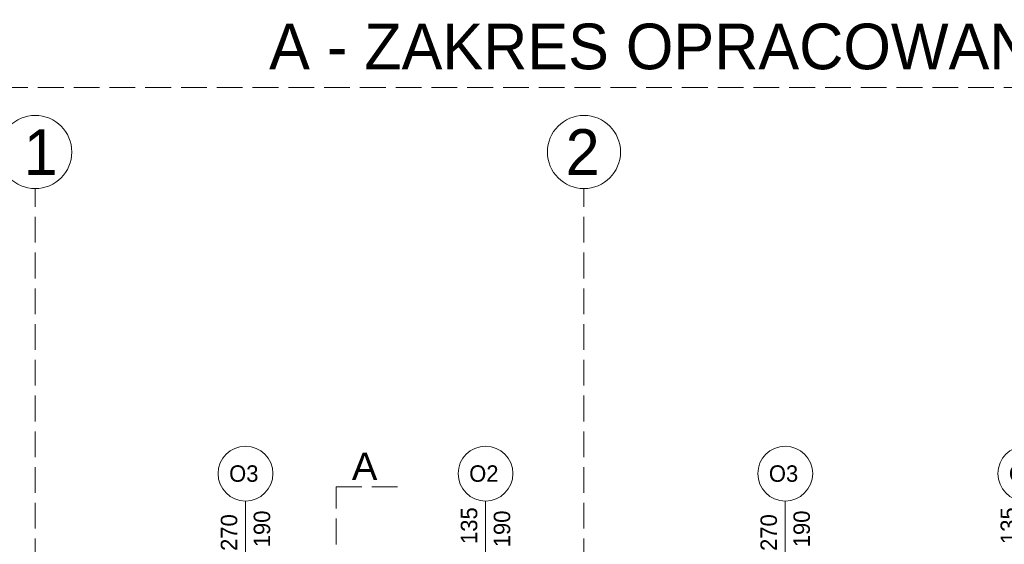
# Model space of a CAD drawing. Header units: millimetres. Extents: x -40063 to 512011, y 350190 to 687060.
# Tile 52 of 256: x 178442 to 189209, y 430381 to 436122. Entities that reach past the tile are written whole.
import ezdxf

# ---------------------------------------------------------------- set-up
doc = ezdxf.new("R2010")
doc.units = ezdxf.units.MM
doc.linetypes.add('Krawędzie ukryte', pattern=[391.222223, 282.222223, -109])
for name, color, linetype in [('2D - Ogólne', 8, 'Continuous'), ('Konstrukcja - Ściany zew', 8, 'Continuous'), ('Opisy - Teksty', 8, 'Continuous')]:
    doc.layers.add(name, color=color, linetype=linetype)
doc.styles.add('GENERATED_STYLE_1', font='arial.ttf')
doc.styles.add('GENERATED_STYLE_2', font='txt')

# ---------------------------------------------------------------- blocks, each defined once
blk = doc.blocks.new('Znacznik O 16_127')
at = {"layer": 'Konstrukcja - Ściany zew', "color": 7, "linetype": 'Continuous', "lineweight": 13}
blk.add_line((0, 640), (0, -718), dxfattribs=at)
for start, end in [(0, 180), (180, 0)]:
    blk.add_arc((0, 940), 300, start, end, dxfattribs=at)
at = {"layer": 'Konstrukcja - Ściany zew', "color": 7, "lineweight": 13, "char_height": 180, "attachment_point": 7, "style": 'GENERATED_STYLE_2'}
for s, insert in [('{O3}', (-179, 848)), ('{hp 85}', (-359, -740))]:
    blk.add_mtext(s, dxfattribs=dict(at, insert=insert))
at = {"layer": 'Konstrukcja - Ściany zew', "color": 7, "lineweight": 13, "char_height": 180, "attachment_point": 7, "rotation": 90, "style": 'GENERATED_STYLE_2'}
for s, insert in [('{270}', (-88, 94)), ('{190}', (272, 134))]:
    blk.add_mtext(s, dxfattribs=dict(at, insert=insert))
blk = doc.blocks.new('Znacznik O 16_128')
at = {"layer": 'Konstrukcja - Ściany zew', "color": 7, "linetype": 'Continuous', "lineweight": 13}
blk.add_line((0, 640), (0, -718), dxfattribs=at)
for start, end in [(0, 180), (180, 0)]:
    blk.add_arc((0, 940), 300, start, end, dxfattribs=at)
at = {"layer": 'Konstrukcja - Ściany zew', "color": 7, "lineweight": 13, "char_height": 180, "attachment_point": 7, "style": 'GENERATED_STYLE_2'}
for s, insert in [('{O3}', (-179, 848)), ('{hp 85}', (-359, -740))]:
    blk.add_mtext(s, dxfattribs=dict(at, insert=insert))
at = {"layer": 'Konstrukcja - Ściany zew', "color": 7, "lineweight": 13, "char_height": 180, "attachment_point": 7, "rotation": 90, "style": 'GENERATED_STYLE_2'}
for s, insert in [('{270}', (-88, 94)), ('{190}', (272, 134))]:
    blk.add_mtext(s, dxfattribs=dict(at, insert=insert))
blk = doc.blocks.new('Znacznik O 16_130')
at = {"layer": 'Konstrukcja - Ściany zew', "color": 7, "linetype": 'Continuous', "lineweight": 13}
blk.add_line((0, 640), (0, -718), dxfattribs=at)
for start, end in [(0, 180), (180, 0)]:
    blk.add_arc((0, 940), 300, start, end, dxfattribs=at)
at = {"layer": 'Konstrukcja - Ściany zew', "color": 7, "lineweight": 13, "char_height": 180, "attachment_point": 7, "style": 'GENERATED_STYLE_2'}
for s, insert in [('{O2}', (-179, 848)), ('{hp 85}', (-359, -740))]:
    blk.add_mtext(s, dxfattribs=dict(at, insert=insert))
at = {"layer": 'Konstrukcja - Ściany zew', "color": 7, "lineweight": 13, "char_height": 180, "attachment_point": 7, "rotation": 90, "style": 'GENERATED_STYLE_2'}
for s, insert in [('{135}', (-88, 170)), ('{190}', (272, 134))]:
    blk.add_mtext(s, dxfattribs=dict(at, insert=insert))
blk = doc.blocks.new('Znacznik O 16_131')
at = {"layer": 'Konstrukcja - Ściany zew', "color": 7, "linetype": 'Continuous', "lineweight": 13}
blk.add_line((0, 640), (0, -718), dxfattribs=at)
for start, end in [(0, 180), (180, 0)]:
    blk.add_arc((0, 940), 300, start, end, dxfattribs=at)
at = {"layer": 'Konstrukcja - Ściany zew', "color": 7, "lineweight": 13, "char_height": 180, "attachment_point": 7, "style": 'GENERATED_STYLE_2'}
for s, insert in [('{O2}', (-179, 848)), ('{hp 85}', (-359, -740))]:
    blk.add_mtext(s, dxfattribs=dict(at, insert=insert))
at = {"layer": 'Konstrukcja - Ściany zew', "color": 7, "lineweight": 13, "char_height": 180, "attachment_point": 7, "rotation": 90, "style": 'GENERATED_STYLE_2'}
for s, insert in [('{135}', (-88, 170)), ('{190}', (272, 134))]:
    blk.add_mtext(s, dxfattribs=dict(at, insert=insert))
blk = doc.blocks.new('Ściana_510', base_point=(4453486, -2133284))
at = {"layer": 'Konstrukcja - Ściany zew', "color": 7, "lineweight": 13}
for name, p in [('Znacznik O 16_127', (4455665, -2132834)), ('Znacznik O 16_130', (4458290, -2132834)), ('Znacznik O 16_128', (4461567, -2132834)), ('Znacznik O 16_131', (4464192, -2132834))]:
    blk.add_blockref(name, p, dxfattribs=at)
blk = doc.blocks.new('Linia_106', base_point=(4453366, -2150884))
at = {"layer": '2D - Ogólne', "color": 7, "linetype": 'Krawędzie ukryte', "lineweight": 13}
blk.add_line((4453366, -2150884), (4453366, -2128775), dxfattribs=at)
at = {"layer": '2D - Ogólne', "color": 7, "linetype": 'Continuous', "lineweight": 13}
blk.add_circle((4453366, -2128375), 400, dxfattribs=at)
blk = doc.blocks.new('Linia_107', base_point=(4459366, -2150884))
at = {"layer": '2D - Ogólne', "color": 5, "linetype": 'Krawędzie ukryte', "lineweight": 13}
blk.add_line((4459366, -2150884), (4459366, -2128775), dxfattribs=at)
at = {"layer": '2D - Ogólne', "color": 5, "linetype": 'Continuous', "lineweight": 13}
blk.add_circle((4459366, -2128375), 400, dxfattribs=at)

msp = doc.modelspace()

# ---------------------------------------------------------------- linework, layer by layer
at = {"layer": '2D - Ogólne', "color": 102, "linetype": 'Krawędzie ukryte', "lineweight": 13}
for p, q in [((181901.85057, 415513.8919), (181901.85057, 431009.04446)), ((181901.85057, 431009.04446), (182612.62365, 431009.04446))]:
    msp.add_line(p, q, dxfattribs=at)
at = {"layer": 'Konstrukcja - Ściany zew', "color": 6, "linetype": 'Krawędzie ukryte', "lineweight": 15, "flags": 128}
msp.add_lwpolyline([(170817.15794, 435378.03637), (200798.04652, 435378.03637), (200798.04652, 410789.96512), (170817.15794, 410789.96512)], close=True, dxfattribs=at)

# ---------------------------------------------------------------- block references
at = {"layer": '2D - Ogólne', "color": 7, "linetype": 'Krawędzie ukryte', "lineweight": 13}
msp.add_blockref('Linia_106', (178612.34417, 412164.96512), dxfattribs=at)
at = {"layer": '2D - Ogólne', "color": 5, "linetype": 'Krawędzie ukryte', "lineweight": 13}
msp.add_blockref('Linia_107', (184612.34417, 412164.96512), dxfattribs=at)
at = {"layer": 'Konstrukcja - Ściany zew', "color": 7}
msp.add_blockref('Ściana_510', (178732.34417, 429764.72018), dxfattribs=at)

# ---------------------------------------------------------------- texts
at = {"layer": 'Opisy - Teksty', "color": 6, "linetype": 'Continuous', "lineweight": 15, "insert": (181169.74652, 436078.97837), "char_height": 500, "attachment_point": 1, "style": 'GENERATED_STYLE_2'}
msp.add_mtext('{A - ZAKRES OPRACOWANIA - projektowana rozbudowa}', dxfattribs=at)
at = {"layer": 'Opisy - Teksty', "color": 5, "linetype": 'Continuous', "lineweight": 13, "char_height": 500, "attachment_point": 1, "style": 'GENERATED_STYLE_2'}
for s, insert in [('{1}', (178485.28548, 434923.66991)), ('{2}', (184412.34392, 434923.66991))]:
    msp.add_mtext(s, dxfattribs=dict(at, insert=insert))
at = {"layer": 'Opisy - Teksty', "color": 102, "linetype": 'Continuous', "lineweight": 13, "insert": (182074.39314, 431384.59423), "char_height": 300, "attachment_point": 1, "style": 'GENERATED_STYLE_1'}
msp.add_mtext('{A}', dxfattribs=at)

doc.saveas('drawing.dxf')
